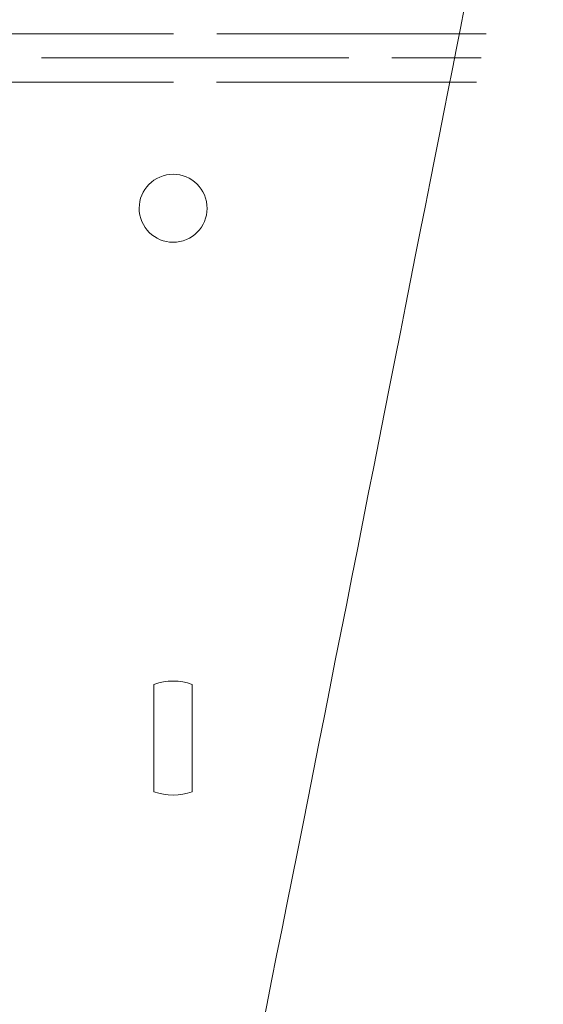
# Model space of a CAD drawing. Header units: inches. Extents: x -5.8 to 5.8, y -5.8 to 5.8.
# Tile 34 of 42: x 3.61 to 4.551, y -1.227 to 0.541. Entities that reach past the tile are written whole.
import ezdxf

# ---------------------------------------------------------------- set-up
doc = ezdxf.new("R2010")
doc.units = ezdxf.units.IN
doc.header["$MEASUREMENT"] = 0
doc.layers.add('VIEW_HATCHES', color=7, linetype='Continuous')

msp = doc.modelspace()

# ---------------------------------------------------------------- linework, layer by layer
at = {"layer": 'VIEW_HATCHES', "color": 4, "lineweight": 5}
msp.add_open_spline([(2.1138, 0.9065), (2.1138, 0.9065), (0.9333, 1.8903), (0.9333, 1.8903), (0.9333, 1.8903), (0.8749, 1.9389), (0.841, 2.0109), (0.841, 2.0869), (0.841, 2.0869), (0.8409, 2.1629), (0.875, 2.2353), (0.9333, 2.284), (0.9333, 2.284), (0.9333, 2.284), (2.1138, 3.2677), (2.1138, 3.2677), (2.1138, 3.2677), (2.1138, 3.2677), (2.1138, 3.2677), (2.1138, 3.2677), (2.1138, 3.2677), (2.12, 3.2983), (2.4253, 4.8512), (2.5938, 5.6868), (2.5938, 5.6868), (2.6012, 5.7236), (2.6335, 5.75), (2.671, 5.75), (2.671, 5.75), (2.671, 5.75), (3.92, 5.75), (3.92, 5.75), (3.92, 5.75), (3.9575, 5.75), (3.9898, 5.7235), (3.9972, 5.6868), (3.9972, 5.6868), (4.2007, 4.6773), (4.471, 3.2983), (4.4772, 3.2677), (4.4772, 3.2677), (4.4772, 3.2677), (4.4772, 3.2677), (4.4772, 3.2677), (4.4772, 3.2677), (4.4772, 3.2677), (5.6577, 2.284), (5.6577, 2.284), (5.6577, 2.284), (5.7161, 2.2354), (5.7499, 2.1633), (5.75, 2.0874), (5.75, 2.0874), (5.7501, 2.0114), (5.716, 1.939), (5.6577, 1.8903), (5.6577, 1.8903), (5.6577, 1.8903), (4.4772, 0.9065), (4.4772, 0.9065), (4.4772, 0.9065), (4.4772, 0.9065), (4.4772, 0.9065), (4.4772, 0.9065), (4.4772, 0.9065), (4.471, 0.8759), (4.1554, -0.7278), (3.9972, -1.5126), (3.9972, -1.5126), (3.9898, -1.5493), (3.9575, -1.5757), (3.92, -1.5757), (3.92, -1.5757), (3.92, -1.5757), (2.6709, -1.5757), (2.6709, -1.5757), (2.6709, -1.5757), (2.6335, -1.5757), (2.6012, -1.5493), (2.5938, -1.5126), (2.5938, -1.5126), (2.3902, -0.5031), (2.1199, 0.8759), (2.1138, 0.9065), (2.1138, 0.9065), (2.1138, 0.9065), (2.1138, 0.9065), (2.1138, 0.9065)], degree=3, knots=[0, 0, 0, 0, 0.045455, 0.045455, 0.045455, 0.045455, 0.090909, 0.090909, 0.090909, 0.090909, 0.136364, 0.136364, 0.136364, 0.136364, 0.181818, 0.181818, 0.181818, 0.181818, 0.227273, 0.227273, 0.227273, 0.227273, 0.272727, 0.272727, 0.272727, 0.272727, 0.318182, 0.318182, 0.318182, 0.318182, 0.363636, 0.363636, 0.363636, 0.363636, 0.409091, 0.409091, 0.409091, 0.409091, 0.454545, 0.454545, 0.454545, 0.454545, 0.5, 0.5, 0.5, 0.5, 0.545455, 0.545455, 0.545455, 0.545455, 0.590909, 0.590909, 0.590909, 0.590909, 0.636364, 0.636364, 0.636364, 0.636364, 0.681818, 0.681818, 0.681818, 0.681818, 0.727273, 0.727273, 0.727273, 0.727273, 0.772727, 0.772727, 0.772727, 0.772727, 0.818182, 0.818182, 0.818182, 0.818182, 0.863636, 0.863636, 0.863636, 0.863636, 0.909091, 0.909091, 0.909091, 0.909091, 0.954545, 0.954545, 0.954545, 0.954545, 1, 1, 1, 1], dxfattribs=at)
at = {"layer": 'VIEW_HATCHES', "color": 1, "lineweight": 5}
for points in [[(3.8866, 0.5157), (3.8866, 0.5157), (3.3345, 0.5157), (3.3345, 0.5157)], [(4.4481, 0.5157), (4.4481, 0.5157), (3.9644, 0.5157), (3.9644, 0.5157)], [(4.2015, 0.4723), (4.2015, 0.4723), (3.6493, 0.4723), (3.6493, 0.4723)], [(4.4396, 0.4723), (4.4396, 0.4723), (4.2792, 0.4724), (4.2792, 0.4724)], [(3.8865, 0.429), (3.8865, 0.429), (3.3343, 0.429), (3.3343, 0.429)], [(4.431, 0.429), (4.431, 0.429), (3.9642, 0.429), (3.9642, 0.429)]]:
    msp.add_open_spline(points, degree=3, dxfattribs=at)
at = {"layer": 'VIEW_HATCHES', "lineweight": 5}
for points in [[(3.8981, 0.1425), (3.9311, 0.1491), (3.9525, 0.1813), (3.9459, 0.2144), (3.9459, 0.2144), (3.9392, 0.2474), (3.907, 0.2688), (3.874, 0.2621), (3.874, 0.2621), (3.8409, 0.2555), (3.8196, 0.2233), (3.8262, 0.1902), (3.8262, 0.1902), (3.8329, 0.1572), (3.8651, 0.1358), (3.8981, 0.1425)], [(3.9205, -0.6526), (3.8982, -0.6446), (3.8739, -0.6446), (3.8516, -0.6526), (3.8516, -0.6526), (3.8516, -0.6526), (3.8516, -0.8454), (3.8516, -0.8454), (3.8516, -0.8454), (3.8739, -0.8533), (3.8982, -0.8533), (3.9205, -0.8454), (3.9205, -0.8454), (3.9205, -0.8454), (3.9205, -0.6526), (3.9205, -0.6526)]]:
    msp.add_open_spline(points, degree=3, knots=[0, 0, 0, 0, 0.25, 0.25, 0.25, 0.25, 0.5, 0.5, 0.5, 0.5, 0.75, 0.75, 0.75, 0.75, 1, 1, 1, 1], dxfattribs=at)

doc.saveas('drawing.dxf')
